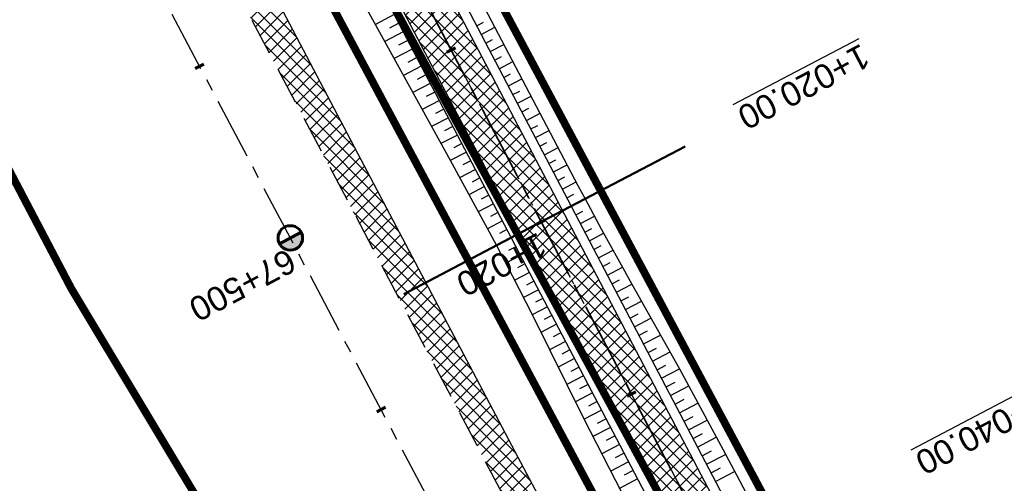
# Model space of a CAD drawing. Header units: metres. Extents: x 7529682 to 7533711, y 5721195 to 5727842.
# Tile 177 of 232: x 7530168 to 7530219, y 5726883 to 5726907. Entities that reach past the tile are written whole.
import ezdxf

# ---------------------------------------------------------------- set-up
doc = ezdxf.new("R2010")
doc.units = ezdxf.units.M
for name, pattern in [('817-dzialki-09-05-04$0$HIDDEN', [0.375, 0.25, -0.125]), ('ACAD_ISO05W100', [33, 24, -3, 0, -3, 0, -3]), ('CENTER', [50.8, 31.75, -6.35, 6.35, -6.35]), ('CENTER2', [28.575, 19.05, -3.175, 3.175, -3.175]), ('HIDDEN', [9.525, 6.35, -3.175])]:
    doc.linetypes.add(name, pattern=pattern)
for name, color, linetype in [('C-DROGI-SYTUACJA', 7, 'Continuous'), ('C-DROGI-SYTUACJA-ETYKIETY', 7, 'Continuous'), ('D-hatch-pobocza', 131, 'Continuous'), ('D-pobocza', 60, 'Continuous'), ('D-rowy', 160, 'Continuous'), ('D-skarpa', 2, 'Continuous'), ('D-skarpa-kreskowanie', 2, 'Continuous')]:
    doc.layers.add(name, color=color, linetype=linetype)
for name, color, linetype, lineweight, true_color in [('D-hatch-ciag-pieszo-rowerowy', 7, 'Continuous', 13, 0xff9f80), ('D-LR-etap-III', 7, '817-dzialki-09-05-04$0$HIDDEN', 50, 0x00008f), ('D-przekroje-pop', 7, 'Continuous', 50, 0x000099)]:
    doc.layers.add(name, color=color, linetype=linetype, lineweight=lineweight, true_color=true_color)
for name, color, linetype, lineweight in [('D-krawędzie', 3, 'Continuous', 30), ('D-obrzeża', 2, 'Continuous', 30), ('D-oś', 10, 'CENTER', 30), ('D-pas-drogowy', 7, 'ACAD_ISO05W100', 50)]:
    doc.layers.add(name, color=color, linetype=linetype, lineweight=lineweight)
doc.layers.add('poprzeczki', color=7, linetype='Continuous', true_color=0x0000c7)
doc.styles.get("Standard").update_dxf_attribs({"font": 'arial.ttf'})

# ---------------------------------------------------------------- blocks, each defined once
blk = doc.blocks.new('kilometraz')
at = {"linetype": 'ByBlock', "lineweight": -2}
blk.add_hatch(color=0, dxfattribs=at).paths.add_polyline_path([(0, -0.28125, 0.41421356), (0.28125, 0, 0.41421356), (0, 0.28125)])
at = {"color": 0, "linetype": 'ByBlock', "lineweight": -2}
blk.add_line((0, 0.28125), (0, -0.28125), dxfattribs=at)
blk.add_circle((0, 0), 0.28125, dxfattribs=at)
blk = doc.blocks.new('AeccTickLine')
at = {"color": 0, "linetype": 'ByBlock', "lineweight": -2}
blk.add_line((0, 1), (0, -1), dxfattribs=at)

msp = doc.modelspace()

# ---------------------------------------------------------------- hatches: boundary and pattern name
at = {"layer": 'D-hatch-ciag-pieszo-rowerowy'}
h = msp.add_hatch(dxfattribs=at)
h.set_pattern_fill('ANSI37', color=256, scale=0.15, style=0)
h.set_pattern_definition([(45, (0.87658, 0.48407), (-0.33675960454, 0.33675960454), []), (135, (0.87658, 0.48407), (-0.33675960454, -0.33675960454), [])])
h.paths.add_polyline_path([(7530123.559, 5727032.047), (7530121.363, 5727030.852), (7530132.878, 5727009.502), (7530158.916, 5726960.858), (7530182.683, 5726916.746), (7530203.558, 5726876.949), (7530215.075, 5726854.837), (7530217.477, 5726855.639), (7530205.774, 5726878.107), (7530184.89, 5726917.92), (7530161.118, 5726962.041), (7530135.081, 5727010.685)])
at = {"layer": 'D-hatch-pobocza'}
h = msp.add_hatch(dxfattribs=at)
h.set_pattern_fill('ANSI37', color=256, scale=0.15, style=0)
h.set_pattern_definition([(45, (0, 0), (-0.33675960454, 0.33675960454), []), (135, (0, 0), (-0.33675960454, -0.33675960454), [])])
h.paths.add_polyline_path([(7530159.28, 5726948.82), (7530146.43, 5726973.35), (7530133.18, 5726997.96), (7530120.77, 5727021.75), (7530102.37, 5727056.4), (7530093.405, 5727074.093), (7530092.054, 5727072.892), (7530098.687, 5727060.362), (7530131.998, 5726997.21), (7530163.822, 5726937.097), (7530204.081, 5726861.013), (7530207.771, 5726854.047), (7530209.4, 5726853.58), (7530209.844, 5726853.622), (7530193.42, 5726884.56), (7530185.31, 5726899.91), (7530173.06, 5726923.22)])

# ---------------------------------------------------------------- linework, layer by layer
at = {"layer": 'C-DROGI-SYTUACJA', "color": 10, "linetype": 'CENTER2', "lineweight": 35, "ltscale": 0.2}
msp.add_lwpolyline([(7529994.785, 5727271.452), (7530014.919, 5727233.118), (7530030.611, 5727203.571), (7530048.952, 5727168.884), (7530066.584, 5727135.609), (7530088.792, 5727092.929), (7530119.442, 5727037.047), (7530133.98, 5727010.094), (7530160.017, 5726961.45), (7530183.787, 5726917.333), (7530204.666, 5726877.528), (7530227.909, 5726832.904), (7530259.102, 5726774.826, 0.063585), (7530264.989, 5726766.578), (7530268.47, 5726762.818, -0.065084), (7530272.969, 5726756.475), (7530281.424, 5726740.504, -0.065084), (7530284.142, 5726733.217), (7530284.891, 5726729.972, 0.064463), (7530289.362, 5726717.937), (7530322.484, 5726654.998), (7530339.922, 5726621.886)], format="xyb", dxfattribs=at)
at = {"layer": 'D-krawędzie', "linetype": 'HIDDEN', "ltscale": 0.3}
msp.add_lwpolyline([(7529971.476, 5727300.786), (7530006.702, 5727234.141), (7530044.198, 5727163.133), (7530082.89, 5727090.2), (7530098.687, 5727060.362), (7530131.998, 5726997.21), (7530163.822, 5726937.097), (7530204.081, 5726861.013), (7530247.82, 5726778.438), (7530252.22, 5726770.26), (7530259.735, 5726756.9), (7530263.782, 5726749.287), (7530270.196, 5726737.096), (7530272.433, 5726732.819), (7530276.009, 5726725.598), (7530279.7, 5726718.02), (7530284.501, 5726708.94), (7530291.376, 5726695.94), (7530296.046, 5726687.107), (7530304.464, 5726671.187), (7530316.604, 5726648.181)], dxfattribs=at)
at = {"layer": 'D-LR-etap-III', "ltscale": 10, "flags": 128}
msp.add_lwpolyline([(7531750.474, 5723895.103, 0.4, 0.4, 0), (7531750.505, 5723895.13, 0.4, 0.4, 0), (7531682.71, 5724022.92, 0.4, 0.4, 0), (7531619.177, 5724147.204, 0.4, 0.4, 0), (7531592.309, 5724198.489, 0.4, 0.4, 0), (7531553.264, 5724272.919, 0.4, 0.4, 0), (7531504.02, 5724366.79, 0.4, 0.4, 0), (7531482.09, 5724407.62, 0.4, 0.4, 0), (7531412.35, 5724541.183, 0.4, 0.4, 0), (7531388.464, 5724586.93, 0.4, 0.4, 0), (7531345.12, 5724669.94, 0.4, 0.4, 0), (7531127.66, 5725081.67, 0.4, 0.4, 0), (7531059.253, 5725211.041, 0.4, 0.4, 0), (7531008.007, 5725307.954, 0.4, 0.4, 0), (7530964.182, 5725390.836, 0.4, 0.4, 0), (7530914.557, 5725484.684, 0.4, 0.4, 0), (7530865.243, 5725577.494, 0.4, 0.4, 0), (7530840.085, 5725624.059, 0.4, 0.4, 0), (7530802.56, 5725694.925, 0.4, 0.4, 0), (7530755.54, 5725787.51, 0.4, 0.4, 0), (7530708.718, 5725876.303, 0.4, 0.4, 0), (7530695.12, 5725902.09, 0.4, 0.4, 0), (7530642.914, 5726001.078, 0.4, 0.4, 0), (7530634.935, 5726016.147, 0.4, 0.4, 0), (7530610.82, 5726061.93, 0.4, 0.4, 0), (7530610.82, 5726061.93, 0.4, 0.4, 0), (7530607.21, 5726063.51, 0.4, 0.4, 0), (7530597.42, 5726080.68, 0.4, 0.4, 0), (7530591.16, 5726088.44, 0.4, 0.4, 0), (7530581.28, 5726107.21, 0.4, 0.4, 0), (7530571.29, 5726130.56, 0.4, 0.4, 0), (7530549.555, 5726171.527, 0.4, 0.4, 0), (7530531.014, 5726206.474, 0.4, 0.4, 0), (7530516.461, 5726236.017, 0.4, 0.4, 0), (7530500.799, 5726266.141, 0.4, 0.4, 0), (7530491.35, 5726283.94, 0.4, 0.4, 0), (7530482.4, 5726303.41, 0.4, 0.4, 0), (7530482.4, 5726303.41, 0.4, 0.4, 0), (7530450.41, 5726357.28, 0.4, 0.4, 0), (7530397.759, 5726458.5, 0.4, 0.4, 0), (7530334.708, 5726583.665, 0.4, 0.4, 0), (7530303.939, 5726645.168, 0.4, 0.4, 0), (7530300.51, 5726651.778, 0.4, 0.4, 0), (7530289.214, 5726671.967, 0.4, 0.4, 0), (7530281.54, 5726685.57, 0.4, 0.4, 0), (7530261.371, 5726724.163, 0.4, 0.4, 0), (7530254.03, 5726738.21, 0.4, 0.4, 0), (7530197.22, 5726845.06, 0.4, 0.4, 0), (7530194.71, 5726849.15, 0.4, 0.4, 0), (7530195.92, 5726850.75, 0.4, 0.4, 0), (7530170.547, 5726892.961, 0.4, 0.4, 0), (7530143.175, 5726945.066, 0.4, 0.4, 0), (7530105.06, 5727018.32, 0.4, 0.4, 0), (7530100.06, 5727027.16, 0.4, 0.4, 0), (7530062.319, 5727099.625, 0.4, 0.4, 0), (7530015.379, 5727189.42, 0.4, 0.4, 0), (7529983.208, 5727250.207, 0.4, 0.4, 0), (7529953.284, 5727306.747, 0.4, 0.4, 0), (7529900.671, 5727406.159, 0.4, 0.4, 0), (7529890.63, 5727425.131, 0.4, 0.4, 0), (7529875.155, 5727454.426, 0.4, 0.4, 0), (7529857.56, 5727487.787, 0.4, 0.4, 0), (7529835.194, 5727530.193, 0.4, 0.4, 0), (7529811.741, 5727574.662, 0.4, 0.4, 0), (7529792.102, 5727611.923, 0.4, 0.4, 0), (7529768.066, 5727657.47, 0.4, 0.4, 0), (7529755.211, 5727682.131, 0.4, 0.4, 0), (7529753.31, 5727681.13, 0.4, 0.4, 0), (7529739.21, 5727707.77, 0.4, 0.4, 0), (7529735.395, 5727711.252, 0.4, 0.4, 0), (7529725.42, 5727730.2, 0.4, 0.4, 0), (7529723.55, 5727729.88, 0.4, 0.4, 0), (7529695.567, 5727782.932, 0.4, 0.4, 0), (7529717.68, 5727794.024, 0.4, 0.4, 0), (7529736.275, 5727758.647, 0.4, 0.4, 0), (7529736.275, 5727758.647, 0.4, 0.4, 0), (7529744.511, 5727750.406, 0.4, 0.4, 0), (7529744.511, 5727750.406, 0.4, 0.4, 0), (7529750.283, 5727738.55, 0.4, 0.4, 0), (7529777.109, 5727687.569, 0.4, 0.4, 0), (7529796.515, 5727651.33, 0.4, 0.4, 0), (7529814.938, 5727616.793, 0.4, 0.4, 0), (7529839.007, 5727572.304, 0.4, 0.4, 0), (7529860.618, 5727532.509, 0.4, 0.4, 0), (7529882.349, 5727491.504, 0.4, 0.4, 0), (7529904.865, 5727449.096, 0.4, 0.4, 0), (7529920.747, 5727418.885, 0.4, 0.4, 0), (7529946.677, 5727368.547, 0.4, 0.4, 0), (7529972.025, 5727320.573, 0.4, 0.4, 0), (7529987.74, 5727290.153, 0.4, 0.4, 0), (7529996.497, 5727273.662, 0.4, 0.4, 0), (7530017.541, 5727234.203, 0.4, 0.4, 0), (7530033.054, 5727204.864, 0.4, 0.4, 0), (7530051.623, 5727170.223, 0.4, 0.4, 0), (7530069.277, 5727137.016, 0.4, 0.4, 0), (7530089.385, 5727097.534, 0.4, 0.4, 0), (7530109.713, 5727060.747, 0.4, 0.4, 0), (7530136.77, 5727011.64, 0.4, 0.4, 0), (7530162.447, 5726962.744, 0.4, 0.4, 0), (7530187.674, 5726916.992, 0.4, 0.4, 0), (7530207.821, 5726879.335, 0.4, 0.4, 0), (7530230.626, 5726834.519, 0.4, 0.4, 0), (7530262.288, 5726776.618, 0.4, 0.4, 0), (7530277.51, 5726760.213, 0.4, 0.4, 0), (7530286.037, 5726744.107, 0.4, 0.4, 0), (7530288.097, 5726735.884, 0.4, 0.4, 0), (7530290.394, 5726725.047, 0.4, 0.4, 0), (7530296.177, 5726713.583, 0.4, 0.4, 0), (7530302.726, 5726701.182, 0.4, 0.4, 0), (7530325.685, 5726657.466, 0.4, 0.4, 0), (7530343.244, 5726623.649, 0.4, 0.4, 0), (7530360.23, 5726591.747, 0.4, 0.4, 0), (7530383.209, 5726548.059, 0.4, 0.4, 0), (7530406.018, 5726503.606, 0.4, 0.4, 0), (7530427.465, 5726462.62, 0.4, 0.4, 0), (7530447.928, 5726424.388, 0.4, 0.4, 0), (7530471.127, 5726379.921, 0.4, 0.4, 0), (7530490.501, 5726343.033, 0.4, 0.4, 0), (7530509.499, 5726306.733, 0.4, 0.4, 0), (7530529.89, 5726267.244, 0.4, 0.4, 0), (7530543.852, 5726238.99, 0.4, 0.4, 0), (7530554.809, 5726218.944, 0.4, 0.4, 0), (7530559.027, 5726212.223, 0.4, 0.4, 0), (7530563.061, 5726206.41, 0.4, 0.4, 0), (7530566.934, 5726200.464, 0.4, 0.4, 0), (7530569.771, 5726194.902, 0.4, 0.4, 0), (7530571.473, 5726191.282, 0.4, 0.4, 0), (7530572.839, 5726188.025, 0.4, 0.4, 0), (7530575.295, 5726182.035, 0.4, 0.4, 0), (7530579.737, 5726173.306, 0.4, 0.4, 0), (7530583.3, 5726167.41, 0.4, 0.4, 0), (7530593.4, 5726163.33, 0.4, 0.4, 0), (7530598.618, 5726155.264, 0.4, 0.4, 0), (7530608.258, 5726140.497, 0.4, 0.4, 0), (7530603.27, 5726136.83, 0.4, 0.4, 0), (7530606.53, 5726131.84, 0.4, 0.4, 0), (7530604.239, 5726124.217, 0.4, 0.4, 0), (7530605.847, 5726121.63, 0.4, 0.4, 0), (7530608.972, 5726116.164, 0.4, 0.4, 0), (7530618.114, 5726097.791, 0.4, 0.4, 0), (7530651.213, 5726034.96, 0.4, 0.4, 0), (7530670.244, 5725998.611, 0.4, 0.4, 0), (7530698.075, 5725945.953, 0.4, 0.4, 0), (7530716.506, 5725911.305, 0.4, 0.4, 0), (7530735.223, 5725875.667, 0.4, 0.4, 0), (7530752.504, 5725842.155, 0.4, 0.4, 0), (7530778.311, 5725793.501, 0.4, 0.4, 0), (7530797.5, 5725756.382, 0.4, 0.4, 0), (7530812.519, 5725728.289, 0.4, 0.4, 0), (7530820.039, 5725713.16, 0.4, 0.4, 0), (7530822.422, 5725710.194, 0.4, 0.4, 0), (7530833.155, 5725688.801, 0.4, 0.4, 0), (7530849.629, 5725656.159, 0.4, 0.4, 0), (7530867.983, 5725621.964, 0.4, 0.4, 0), (7530872.63, 5725612.888, 0.4, 0.4, 0), (7530880.354, 5725597.595, 0.4, 0.4, 0), (7530883.839, 5725593.389, 0.4, 0.4, 0), (7530891.782, 5725587.763, 0.4, 0.4, 0), (7530895.039, 5725584.281, 0.4, 0.4, 0), (7530897.034, 5725580.941, 0.4, 0.4, 0), (7530900.952, 5725579.946, 0.4, 0.4, 0), (7530904.81, 5725571.977, 0.4, 0.4, 0), (7530903.682, 5725568.566, 0.4, 0.4, 0), (7530908.901, 5725558.845, 0.4, 0.4, 0), (7530910.252, 5725545.672, 0.4, 0.4, 0), (7530912.873, 5725538.646, 0.4, 0.4, 0), (7530945.278, 5725478.464, 0.4, 0.4, 0), (7530959.692, 5725450.246, 0.4, 0.4, 0), (7531002.827, 5725368.192, 0.4, 0.4, 0), (7531044.704, 5725290.314, 0.4, 0.4, 0), (7531064.099, 5725253.213, 0.4, 0.4, 0), (7531083.01, 5725216.678, 0.4, 0.4, 0), (7531113.013, 5725158.466, 0.4, 0.4, 0), (7531137.364, 5725113.071, 0.4, 0.4, 0), (7531150.831, 5725086.712, 0.4, 0.4, 0), (7531159.746, 5725076.641, 0.4, 0.4, 0), (7531166.31, 5725074.58, 0.4, 0.4, 0), (7531172.29, 5725062.58, 0.4, 0.4, 0), (7531170.59, 5725055.606, 0.4, 0.4, 0), (7531173.733, 5725044.081, 0.4, 0.4, 0), (7531215.342, 5724964.86, 0.4, 0.4, 0), (7531238.054, 5724921.685, 0.4, 0.4, 0), (7531262.39, 5724875.283, 0.4, 0.4, 0), (7531295.587, 5724811.266, 0.4, 0.4, 0), (7531348.488, 5724712.363, 0.4, 0.4, 0), (7531363.741, 5724682.684, 0.4, 0.4, 0), (7531366.987, 5724675.865, 0.4, 0.4, 0), (7531382.541, 5724646.111, 0.4, 0.4, 0), (7531401.299, 5724610.875, 0.4, 0.4, 0), (7531428.965, 5724558.862, 0.4, 0.4, 0), (7531449.111, 5724520.398, 0.4, 0.4, 0), (7531477.293, 5724465.831, 0.4, 0.4, 0), (7531500.996, 5724421.113, 0.4, 0.4, 0), (7531512.122, 5724400.549, 0.4, 0.4, 0), (7531513.782, 5724396.757, 0.4, 0.4, 0), (7531526.32, 5724379.39, 0.4, 0.4, 0), (7531566.784, 5724302.736, 0.4, 0.4, 0), (7531578.579, 5724282.775, 0.4, 0.4, 0), (7531584.233, 5724273.111, 0.4, 0.4, 0), (7531590.109, 5724263.508, 0.4, 0.4, 0), (7531593.028, 5724258.771, 0.4, 0.4, 0), (7531595.712, 5724254.227, 0.4, 0.4, 0), (7531601.66, 5724243.898, 0.4, 0.4, 0), (7531606.098, 5724235.986, 0.4, 0.4, 0), (7531609.382, 5724230.799, 0.4, 0.4, 0), (7531611.58, 5724227.671, 0.4, 0.4, 0), (7531612.708, 5724225.864, 0.4, 0.4, 0), (7531618.665, 5724214.481, 0.4, 0.4, 0), (7531619.886, 5724212.334, 0.4, 0.4, 0), (7531620.932, 5724210.787, 0.4, 0.4, 0), (7531623.519, 5724207.112, 0.4, 0.4, 0), (7531626.144, 5724203.613, 0.4, 0.4, 0), (7531632.023, 5724196.486, 0.4, 0.4, 0), (7531653.949, 5724152.618, 0.4, 0.4, 0), (7531656.751, 5724143.104, 0.4, 0.4, 0), (7531659.614, 5724133.255, 0.4, 0.4, 0), (7531661.627, 5724128.646, 0.4, 0.4, 0.010938), (7531674.315, 5724101.435, 0.4, 0.4, 0), (7531685.138, 5724081.408, 0.4, 0.4, 0), (7531692.16, 5724066.277, 0.4, 0.4, 0), (7531699.662, 5724051.388, 0.4, 0.4, 0), (7531704.481, 5724040.809, 0.4, 0.4, 0), (7531704.481, 5724040.809, 0.4, 0.4, 0), (7531704.401, 5724037.369, 0.4, 0.4, 0), (7531720.384, 5724003.441, 0.4, 0.4, 0), (7531728.799, 5723986.206, 0.4, 0.4, 0), (7531733.238, 5723977.193, 0.4, 0.4, 0), (7531736.75, 5723969.505, 0.4, 0.4, 0), (7531737.336, 5723968.519, 0.4, 0.4, 0), (7531738.285, 5723967.699, 0.4, 0.4, 0), (7531742.181, 5723962.346, 0.4, 0.4, 0), (7531744.286, 5723958.616, 0.4, 0.4, 0), (7531755.393, 5723944.193, 0.4, 0.4, 0), (7531758.69, 5723936.76, 0.4, 0.4, 0), (7531780.08, 5723929.25, 0.4, 0.4, 0), (7531792.612, 5723906.338, 0.4, 0.4, 0), (7531792.612, 5723906.338, 0.4, 0.4, 0), (7531756.962, 5723883.055, 0.4, 0.4, 0), (7531750.46, 5723895.13, 0.4, 0.4, 0), (7531750.46, 5723895.13, 0, 0, 0)], format="xyseb", dxfattribs=at)
at = {"layer": 'D-obrzeża'}
for points in [[(7530255.071, 5726779.69), (7530226.804, 5726832.32), (7530203.558, 5726876.949), (7530182.683, 5726916.746), (7530158.916, 5726960.858), (7530132.878, 5727009.502), (7530118.344, 5727036.45), (7530087.65, 5727092.412), (7530086.699, 5727094.242), (7530065.478, 5727135.027), (7530047.847, 5727168.299), (7530029.507, 5727202.986), (7530013.813, 5727232.534), (7529993.681, 5727270.865)], [(7530217.689, 5726855.232), (7530205.774, 5726878.107), (7530184.89, 5726917.92), (7530161.118, 5726962.041), (7530135.081, 5727010.685), (7530120.54, 5727037.644), (7530099.718, 5727075.608)]]:
    msp.add_lwpolyline(points, dxfattribs=at)
at = {"layer": 'D-oś', "ltscale": 0.1}
msp.add_lwpolyline([(7530313.508, 5726646.548), (7530301.37, 5726669.551), (7530292.952, 5726685.471), (7530288.281, 5726694.304), (7530281.407, 5726707.304), (7530276.579, 5726716.435), (7530272.867, 5726724.055), (7530269.314, 5726731.231), (7530267.097, 5726735.47), (7530260.688, 5726747.65), (7530256.664, 5726755.22), (7530249.153, 5726768.573), (7530244.732, 5726776.79), (7530200.988, 5726859.376), (7530160.728, 5726935.459), (7530128.903, 5726995.575), (7530095.593, 5727058.727), (7530079.798, 5727088.56), (7530041.105, 5727161.496), (7530003.607, 5727232.506), (7529968.381, 5727299.153)], dxfattribs=at)
at = {"layer": 'D-oś', "ltscale": 0.03}
msp.add_lwpolyline([(7529994.785, 5727271.452), (7530014.919, 5727233.118), (7530030.611, 5727203.571), (7530048.952, 5727168.884), (7530066.584, 5727135.609), (7530088.792, 5727092.929), (7530119.442, 5727037.047), (7530133.98, 5727010.094), (7530160.017, 5726961.45), (7530183.787, 5726917.333), (7530204.666, 5726877.528), (7530227.909, 5726832.904), (7530259.102, 5726774.826, 0.063585), (7530264.989, 5726766.578), (7530268.47, 5726762.818, -0.065084), (7530272.969, 5726756.475), (7530281.424, 5726740.504, -0.065084), (7530284.142, 5726733.217), (7530284.891, 5726729.972, 0.064463), (7530289.362, 5726717.937), (7530322.484, 5726654.998)], format="xyb", dxfattribs=at)
at = {"layer": 'D-pas-drogowy', "ltscale": 0.2, "flags": 128}
msp.add_lwpolyline([(7531633.019, 5724182.834, 0.4, 0.4, 0), (7531617.559, 5724211.608, 0.4, 0.4, 0), (7531566.784, 5724302.736, 0.4, 0.4, 0), (7531538.419, 5724356.47, 0.4, 0.4, 0), (7531526.32, 5724379.39, 0.4, 0.4, 0), (7531516.102, 5724393.607, 0.4, 0.4, 0.001485), (7531513.78, 5724396.838, 0.4, 0.4, 0), (7531501.87, 5724413.41, 0.4, 0.4, 0), (7531474.926, 5724464.508, 0.4, 0.4, 0), (7531446.2, 5724518.992, 0.4, 0.4, 0), (7531424.962, 5724559.262, 0.4, 0.4, 0), (7531398.444, 5724609.566, 0.4, 0.4, 0), (7531379.647, 5724645.216, 0.4, 0.4, 0), (7531365.23, 5724672.56, 0.4, 0.4, 0), (7531341.306, 5724717.915, 0.4, 0.4, 0), (7531312.9, 5724771.789, 0.4, 0.4, 0), (7531292.591, 5724810.307, 0.4, 0.4, 0), (7531259.392, 5724873.271, 0.4, 0.4, 0), (7531233.74, 5724921.923, 0.4, 0.4, 0), (7531203.073, 5724980.092, 0.4, 0.4, 0), (7531173.471, 5725036.225, 0.4, 0.4, 0), (7531168.27, 5725046.09, 0.4, 0.4, 0), (7531172.29, 5725062.58, 0.4, 0.4, 0), (7531166.31, 5725074.58, 0.4, 0.4, 0), (7531150.32, 5725079.6, 0.4, 0.4, 0), (7531141.5, 5725096.43, 0.4, 0.4, 0), (7531109.312, 5725157.814, 0.4, 0.4, 0), (7531086.641, 5725201.048, 0.4, 0.4, 0), (7531059.198, 5725253.384, 0.4, 0.4, 0), (7531028.207, 5725312.489, 0.4, 0.4, 0), (7530999.105, 5725367.99, 0.4, 0.4, 0), (7530956.248, 5725449.725, 0.4, 0.4, 0), (7530924.398, 5725510.464, 0.4, 0.4, 0), (7530897.51, 5725561.74, 0.4, 0.4, 0), (7530894.46, 5725566.14, 0.4, 0.4, 0), (7530892.16, 5725570.49, 0.4, 0.4, 0), (7530869.363, 5725613.307, 0.4, 0.4, 0), (7530861.694, 5725627.705, 0.4, 0.4, 0), (7530852.74, 5725644.52, 0.4, 0.4, 0), (7530831.51, 5725684.2, 0.4, 0.4, 0), (7530811.13, 5725722.52, 0.4, 0.4, 0), (7530792.348, 5725757.941, 0.4, 0.4, 0), (7530768.03, 5725803.8, 0.4, 0.4, 0), (7530748.769, 5725840.179, 0.4, 0.4, 0), (7530727.7, 5725879.97, 0.4, 0.4, 0), (7530712.098, 5725909.545, 0.4, 0.4, 0), (7530693.644, 5725944.645, 0.4, 0.4, 0), (7530665.702, 5725997.539, 0.4, 0.4, 0), (7530641.76, 5726042.88, 0.4, 0.4, 0), (7530616.5, 5726091.48, 0.4, 0.4, 0), (7530604.628, 5726114.32, 0.4, 0.4, -0.007763), (7530602.5, 5726118.43, 0.4, 0.4, 0), (7530603.992, 5726123.395, 0.4, 0.4, 0), (7530606.53, 5726131.84, 0.4, 0.4, 0), (7530603.27, 5726136.83, 0.4, 0.4, 0), (7530593.776, 5726151.369, 0.4, 0.4, 0), (7530590.203, 5726156.84, 0.4, 0.4, 0), (7530583.3, 5726167.41, 0.4, 0.4, 0), (7530580.578, 5726170.428, 0.4, 0.4, 0), (7530575.85, 5726175.67, 0.4, 0.4, 0), (7530569.01, 5726186.66, 0.4, 0.4, 0), (7530562.555, 5726199.189, 0.4, 0.4, 0), (7530555.67, 5726211.39, 0.4, 0.4, 0), (7530548.29, 5726224.23, 0.4, 0.4, 0), (7530540.58, 5726237.71, 0.4, 0.4, 0), (7530532.68, 5726252.65, 0.4, 0.4, 0), (7530524.06, 5726269.35, 0.4, 0.4, 0), (7530502.82, 5726309.91, 0.4, 0.4, 0), (7530488.83, 5726336.63, 0.4, 0.4, 0), (7530466.03, 5726380.16, 0.4, 0.4, 0), (7530438.47, 5726432.77, 0.4, 0.4, 0), (7530424.53, 5726459.09, 0.4, 0.4, 0), (7530401.63, 5726502.97, 0.4, 0.4, 0), (7530383.38, 5726538.06, 0.4, 0.4, 0), (7530353.97, 5726593.52, 0.4, 0.4, 0), (7530338.47, 5726622.74, 0.4, 0.4, 0), (7530322.01, 5726653.88, 0.4, 0.4, 0), (7530297.54, 5726700.33, 0.4, 0.4, 0), (7530287.38, 5726719.6, 0.4, 0.4, 0), (7530285.95, 5726722.316, 0.4, 0.4, 0), (7530280.26, 5726733.12, 0.4, 0.4, 0), (7530266.73, 5726758.74, 0.4, 0.4, 0), (7530260.42, 5726770.47, 0.4, 0.4, 0), (7530253.25, 5726783.82, 0.4, 0.4, 0), (7530244.95, 5726799.33, 0.4, 0.4, 0), (7530239.39, 5726808.49, 0.4, 0.4, 0), (7530238.29, 5726807.9, 0.4, 0.4, 0), (7530218.11, 5726850.67, 0.4, 0.4, 0), (7530175.907, 5726928.168, 0.4, 0.4, 0), (7530096.68, 5727076.15, 0.4, 0.4, 0), (7530094.68, 5727079.89, 0.4, 0.4, 0), (7530064.597, 5727135.523, 0.4, 0.4, 0), (7530046.731, 5727168.892, 0.4, 0.4, 0), (7530025.803, 5727208.461, 0.4, 0.4, 0), (7530012.847, 5727232.979, 0.4, 0.4, 0), (7529994.15, 5727268.45, 0.4, 0.4, 0), (7529981.671, 5727291.93, 0.4, 0.4, 0), (7529949.89, 5727351.73, 0.4, 0.4, 0), (7529924.75, 5727399.03, 0.4, 0.4, 0), (7529915.516, 5727417.1, 0.4, 0.4, 0), (7529885.83, 5727475.19, 0.4, 0.4, 0), (7529862.56, 5727519.97, 0.4, 0.4, 0), (7529852.985, 5727538.191, 0.4, 0.4, 0), (7529836.513, 5727569.511, 0.4, 0.4, 0), (7529815.369, 5727609.141, 0.4, 0.4, 0), (7529792.795, 5727651.247, 0.4, 0.4, 0), (7529774.199, 5727685.858, 0.4, 0.4, 0), (7529746.966, 5727736.059, 0.4, 0.4, 0), (7529733.92, 5727757.62, 0.4, 0.4, 0), (7529708.607, 5727806.389, 0.4, 0.4, 0), (7529688.492, 5727796.345, 0.4, 0.4, 0), (7529723.55, 5727729.88, 0.4, 0.4, 0), (7529725.42, 5727730.2, 0.4, 0.4, 0), (7529735.38, 5727711.28, 0.4, 0.4, 0), (7529739.21, 5727707.77, 0.4, 0.4, 0), (7529753.31, 5727681.13, 0.4, 0.4, 0), (7529755.178, 5727682.114, 0.4, 0.4, 0), (7529792.102, 5727611.923, 0.4, 0.4, 0), (7529811.741, 5727574.662, 0.4, 0.4, 0), (7529835.194, 5727530.193, 0.4, 0.4, 0), (7529857.56, 5727487.787, 0.4, 0.4, 0), (7529875.155, 5727454.426, 0.4, 0.4, 0), (7529890.63, 5727425.131, 0.4, 0.4, 0), (7529900.671, 5727406.159, 0.4, 0.4, 0), (7529953.284, 5727306.747, 0.4, 0.4, 0), (7529983.208, 5727250.207, 0.4, 0.4, 0), (7530015.379, 5727189.42, 0.4, 0.4, 0), (7530062.319, 5727099.625, 0.4, 0.4, 0), (7530100.06, 5727027.16, 0.4, 0.4, 0), (7530105.06, 5727018.32, 0.4, 0.4, 0), (7530143.175, 5726945.066, 0.4, 0.4, 0), (7530170.547, 5726892.961, 0.4, 0.4, 0), (7530195.92, 5726850.75, 0.4, 0.4, 0), (7530194.71, 5726849.15, 0.4, 0.4, 0), (7530197.22, 5726845.06, 0.4, 0.4, 0), (7530254.03, 5726738.21, 0.4, 0.4, 0), (7530261.371, 5726724.163, 0.4, 0.4, 0), (7530281.54, 5726685.57, 0.4, 0.4, 0), (7530289.214, 5726671.967, 0.4, 0.4, 0), (7530300.51, 5726651.778, 0.4, 0.4, 0), (7530303.939, 5726645.168, 0.4, 0.4, 0), (7530334.708, 5726583.665, 0.4, 0.4, 0), (7530397.759, 5726458.5, 0.4, 0.4, 0), (7530450.41, 5726357.28, 0.4, 0.4, 0), (7530482.4, 5726303.41, 0.4, 0.4, 0), (7530483.688, 5726301.003, 0.4, 0.4, 0), (7530491.35, 5726283.94, 0.4, 0.4, 0), (7530512.67, 5726243.78, 0.4, 0.4, 0), (7530529.43, 5726209.46, 0.4, 0.4, 0), (7530571.29, 5726130.56, 0.4, 0.4, 0), (7530581.28, 5726107.21, 0.4, 0.4, 0), (7530591.16, 5726088.44, 0.4, 0.4, 0), (7530597.42, 5726080.68, 0.4, 0.4, 0), (7530607.21, 5726063.51, 0.4, 0.4, 0), (7530610.82, 5726061.93, 0.4, 0.4, 0), (7530634.935, 5726016.147, 0.4, 0.4, 0), (7530642.914, 5726001.078, 0.4, 0.4, 0), (7530695.12, 5725902.09, 0.4, 0.4, 0), (7530708.718, 5725876.303, 0.4, 0.4, 0), (7530755.54, 5725787.51, 0.4, 0.4, 0), (7530802.56, 5725694.925, 0.4, 0.4, 0), (7530840.085, 5725624.059, 0.4, 0.4, 0), (7530865.243, 5725577.494, 0.4, 0.4, 0), (7530914.557, 5725484.684, 0.4, 0.4, 0), (7530964.182, 5725390.836, 0.4, 0.4, 0), (7531008.007, 5725307.954, 0.4, 0.4, 0), (7531059.253, 5725211.041, 0.4, 0.4, 0), (7531127.66, 5725081.67, 0.4, 0.4, 0), (7531345.12, 5724669.94, 0.4, 0.4, 0), (7531388.464, 5724586.93, 0.4, 0.4, 0), (7531412.35, 5724541.183, 0.4, 0.4, 0), (7531482.09, 5724407.62, 0.4, 0.4, 0), (7531504.02, 5724366.79, 0.4, 0.4, 0), (7531519.374, 5724337.52, 0.4, 0.4, 0), (7531563.749, 5724252.932, 0.4, 0.4, 0), (7531602.175, 5724179.681, 0.4, 0.4, 0), (7531619.177, 5724147.204, 0.4, 0.4, 0), (7531625.038, 5724135.635, 0.4, 0.4, 0), (7531656.796, 5724073.316, 0.4, 0.4, 0), (7531675.12, 5724037.36, 0.4, 0.4, 0), (7531682.71, 5724022.92, 0.4, 0.4, 0), (7531705.565, 5723979.811, 0.4, 0.4, 0), (7531736.606, 5723921.262, 0.4, 0.4, 0), (7531750.46, 5723895.13, 0.4, 0.4, 0), (7531740.77, 5723886.56, 0.4, 0.4, 0), (7531732.86, 5723885, 0.4, 0.4, 0), (7531722.18, 5723887.77, 0.4, 0.4, 0), (7531729.87, 5723862.17, 0.4, 0.4, 0), (7531742.92, 5723861.93, 0.4, 0.4, 0), (7531763.71, 5723859.52, 0.4, 0.4, 0), (7531768.42, 5723854.12, 0.4, 0.4, 0), (7531787.42, 5723817.97, 0.4, 0.4, 0), (7531795.57, 5723809.82, 0.4, 0.4, 0), (7531816.347, 5723819.85, 0.4, 0.4, 0), (7531816.347, 5723819.85, 0.4, 0.4, 0), (7531805.06, 5723843.23, 0.4, 0.4, 0), (7531803.61, 5723886.23, 0.4, 0.4, 0), (7531803.61, 5723886.23, 0.4, 0.4, 0), (7531780.08, 5723929.25, 0.4, 0.4, 0), (7531758.69, 5723936.76, 0.4, 0.4, 0), (7531749.359, 5723946.412, 0.4, 0.4, 0), (7531742.71, 5723953.29, 0.4, 0.4, 0), (7531735.177, 5723967.878, 0.4, 0.4, 0), (7531722.37, 5723992.68, 0.4, 0.4, 0), (7531705.042, 5724030.886, 0.4, 0.4, 0), (7531699.47, 5724043.17, 0.4, 0.4, 0), (7531692.69, 5724058.11, 0.4, 0.4, 0), (7531679.672, 5724084.017, 0.4, 0.4, 0), (7531674.55, 5724094.21, 0.4, 0.4, 0), (7531666.633, 5724114.003, 0.4, 0.4, 0), (7531649, 5724153.82, 0.4, 0.4, 0), (7531641.49, 5724149.34, 0.4, 0.4, 0), (7531626.04, 5724179.34, 0.4, 0.4, 0), (7531633.03, 5724182.84, 0, 0, 0)], format="xyseb", dxfattribs=at)
at = {"layer": 'D-pobocza'}
for points in [[(7529998.605, 5727267.942), (7530016.466, 5727233.935), (7530032.157, 5727204.391), (7530050.498, 5727169.703), (7530068.134, 5727136.422), (7530090.335, 5727093.754), (7530120.98, 5727037.883), (7530135.521, 5727010.922), (7530161.559, 5726962.278), (7530185.332, 5726918.154), (7530206.217, 5726878.339), (7530218.182, 5726855.367)], [(7529995.8, 5727265.757), (7530013.371, 5727232.301), (7530029.065, 5727202.752), (7530047.405, 5727168.065), (7530065.035, 5727134.795), (7530087.248, 5727092.104), (7530117.905, 5727036.211), (7530132.438, 5727009.265), (7530158.475, 5726960.622), (7530182.241, 5726916.511), (7530203.115, 5726876.718), (7530214.73, 5726854.418)], [(7530209.844, 5726853.622), (7530193.42, 5726884.56), (7530185.31, 5726899.91), (7530173.06, 5726923.22), (7530159.28, 5726948.82), (7530146.43, 5726973.35), (7530133.18, 5726997.96), (7530120.77, 5727021.75), (7530102.37, 5727056.4), (7530093.405, 5727074.093)]]:
    msp.add_lwpolyline(points, dxfattribs=at)
at = {"layer": 'D-przekroje-pop'}
msp.add_lwpolyline([(7530202.194, 5726900.285), (7530194.771, 5726896.391), (7530187.687, 5726892.675)], dxfattribs=at)
at = {"layer": 'D-rowy', "linetype": 'HIDDEN', "ltscale": 0.1, "const_width": 0.4, "flags": 128}
msp.add_lwpolyline([(7530210.965, 5726857.162), (7530158.809, 5726954.52), (7530122.465, 5727022.753), (7530095.922, 5727072.859), (7530086.314, 5727091.113), (7530063.16, 5727134.709), (7530033.596, 5727190.759), (7530021.34, 5727213.676), (7530002.619, 5727249.036), (7529995.396, 5727262.503), (7529988.789, 5727275.206), (7529976.334, 5727299.006), (7529958.125, 5727333.488), (7529939.362, 5727369.129), (7529923.146, 5727399.734), (7529918.219, 5727408.985), (7529909.126, 5727427.527), (7529905.376, 5727434.673), (7529896.192, 5727451.152), (7529887.557, 5727467.231), (7529877.124, 5727486.657), (7529866.166, 5727506.778), (7529855.76, 5727526.176), (7529840.707, 5727554.898), (7529824.518, 5727585.588), (7529810.515, 5727612.292), (7529795.682, 5727640.077), (7529780.379, 5727668.69), (7529772.315, 5727684.078), (7529762.635, 5727702.447), (7529747.007, 5727732.117), (7529740.676, 5727744.954)], dxfattribs=at)
at = {"layer": 'D-skarpa', "linetype": 'Continuous'}
for points in [[(7530187.726, 5726915.281), (7530196.661, 5726898.274), (7530197.03, 5726897.576), (7530197.874, 5726896.008), (7530198.969, 5726894.032), (7530199.44, 5726893.194), (7530201.894, 5726888.835), (7530204.266, 5726884.433), (7530207.22, 5726878.868), (7530208.95, 5726875.588), (7530211.166, 5726871.106), (7530213.349, 5726866.605), (7530215.465, 5726862.07), (7530215.875, 5726861.169), (7530217.183, 5726858.032), (7530217.286, 5726857.774), (7530217.415, 5726857.448), (7530217.896, 5726856.489), (7530218.182, 5726855.367)], [(7530185.249, 5726908.335), (7530190.07, 5726899.571), (7530192.089, 5726895.876), (7530192.464, 5726895.181), (7530193.294, 5726893.605), (7530194.315, 5726891.591), (7530196.967, 5726886.251), (7530199.259, 5726881.807), (7530202.092, 5726876.178), (7530203.741, 5726872.876), (7530210.446, 5726859.455), (7530210.89, 5726858.573), (7530213.531, 5726856.129), (7530213.531, 5726856.129), (7530213.531, 5726856.129), (7530214.73, 5726854.418)]]:
    msp.add_lwpolyline(points, dxfattribs=at)
at = {"layer": 'D-skarpa-kreskowanie', "linetype": 'Continuous'}
for p, q in [((7530187.194, 5726907.07, 107.361), (7530186.225, 5726906.561, 106.631)), ((7530187.426, 5726906.627, 107.355), (7530186.946, 5726906.375, 106.993)), ((7530191.448, 5726906.495, 107.459), (7530191.798, 5726906.679, 107.195)), ((7530187.659, 5726906.184, 107.348), (7530186.707, 5726905.685, 106.631)), ((7530191.68, 5726906.052, 107.453), (7530192.381, 5726906.42, 106.925)), ((7530187.891, 5726905.741, 107.342), (7530187.419, 5726905.494, 106.987)), ((7530191.912, 5726905.609, 107.446), (7530192.263, 5726905.794, 107.182)), ((7530192.145, 5726905.167, 107.44), (7530192.847, 5726905.535, 106.911)), ((7530188.123, 5726905.298, 107.335), (7530187.189, 5726904.808, 106.632)), ((7530188.355, 5726904.856, 107.329), (7530187.893, 5726904.613, 106.98)), ((7530192.377, 5726904.724, 107.433), (7530192.728, 5726904.908, 107.169)), ((7530192.609, 5726904.281, 107.427), (7530193.312, 5726904.65, 106.898)), ((7530188.588, 5726904.413, 107.322), (7530187.671, 5726903.932, 106.632)), ((7530188.82, 5726903.97, 107.316), (7530188.366, 5726903.732, 106.974)), ((7530192.841, 5726903.838, 107.42), (7530193.193, 5726904.023, 107.156)), ((7530189.052, 5726903.527, 107.31), (7530188.153, 5726903.056, 106.633)), ((7530193.074, 5726903.396, 107.414), (7530193.777, 5726903.764, 106.885)), ((7530189.284, 5726903.085, 107.303), (7530188.839, 5726902.851, 106.968)), ((7530193.306, 5726902.953, 107.408), (7530193.658, 5726903.137, 107.143)), ((7530189.517, 5726902.642, 107.297), (7530188.635, 5726902.179, 106.633)), ((7530193.538, 5726902.51, 107.401), (7530194.242, 5726902.879, 106.871)), ((7530189.749, 5726902.199, 107.29), (7530189.313, 5726901.97, 106.962)), ((7530193.77, 5726902.067, 107.395), (7530194.122, 5726902.252, 107.13)), ((7530194.003, 5726901.624, 107.388), (7530194.707, 5726901.994, 106.858)), ((7530189.981, 5726901.756, 107.284), (7530189.117, 5726901.303, 106.633)), ((7530190.213, 5726901.313, 107.277), (7530189.786, 5726901.089, 106.956)), ((7530194.235, 5726901.182, 107.382), (7530194.587, 5726901.366, 107.117)), ((7530194.467, 5726900.739, 107.375), (7530195.172, 5726901.109, 106.845)), ((7530190.446, 5726900.871, 107.271), (7530189.599, 5726900.427, 106.634)), ((7530190.678, 5726900.428, 107.265), (7530190.259, 5726900.208, 106.949)), ((7530194.699, 5726900.296, 107.369), (7530195.052, 5726900.481, 107.104)), ((7530190.91, 5726899.985, 107.258), (7530190.081, 5726899.55, 106.634)), ((7530194.932, 5726899.853, 107.363), (7530195.637, 5726900.223, 106.832)), ((7530191.143, 5726899.542, 107.252), (7530190.732, 5726899.327, 106.943)), ((7530195.164, 5726899.411, 107.356), (7530195.517, 5726899.596, 107.091)), ((7530191.375, 5726899.1, 107.245), (7530190.561, 5726898.673, 106.633)), ((7530195.396, 5726898.968, 107.35), (7530196.102, 5726899.338, 106.818)), ((7530191.607, 5726898.657, 107.239), (7530191.204, 5726898.445, 106.935)), ((7530195.628, 5726898.525, 107.343), (7530195.982, 5726898.71, 107.077)), ((7530195.861, 5726898.082, 107.337), (7530196.567, 5726898.453, 106.805)), ((7530191.839, 5726898.214, 107.232), (7530191.04, 5726897.795, 106.631)), ((7530192.072, 5726897.771, 107.226), (7530191.676, 5726897.564, 106.928)), ((7530196.093, 5726897.639, 107.331), (7530196.447, 5726897.825, 107.065)), ((7530196.325, 5726897.197, 107.326), (7530197.034, 5726897.569, 106.792)), ((7530192.304, 5726897.328, 107.22), (7530191.52, 5726896.917, 106.629)), ((7530192.536, 5726896.886, 107.213), (7530192.148, 5726896.682, 106.921)), ((7530196.557, 5726896.754, 107.323), (7530196.914, 5726896.941, 107.055)), ((7530192.768, 5726896.443, 107.207), (7530191.999, 5726896.04, 106.628)), ((7530196.79, 5726896.311, 107.321), (7530197.508, 5726896.688, 106.78)), ((7530193.001, 5726896, 107.201), (7530192.619, 5726895.8, 106.914)), ((7530197.022, 5726895.868, 107.319), (7530197.384, 5726896.058, 107.047)), ((7530193.233, 5726895.557, 107.196), (7530192.475, 5726895.16, 106.625)), ((7530197.254, 5726895.426, 107.319), (7530197.984, 5726895.809, 106.769)), ((7530193.465, 5726895.114, 107.193), (7530193.087, 5726894.916, 106.908)), ((7530197.487, 5726894.983, 107.322), (7530197.857, 5726895.177, 107.043)), ((7530197.719, 5726894.54, 107.325), (7530198.469, 5726894.934, 106.76)), ((7530193.697, 5726894.672, 107.191), (7530192.941, 5726894.275, 106.622)), ((7530193.93, 5726894.229, 107.189), (7530193.552, 5726894.031, 106.904)), ((7530197.951, 5726894.097, 107.328), (7530198.331, 5726894.297, 107.041)), ((7530198.183, 5726893.654, 107.33), (7530198.954, 5726894.059, 106.75)), ((7530194.162, 5726893.786, 107.189), (7530193.404, 5726893.388, 106.618)), ((7530194.394, 5726893.343, 107.192), (7530194.012, 5726893.143, 106.904)), ((7530198.416, 5726893.212, 107.336), (7530198.807, 5726893.417, 107.041)), ((7530194.626, 5726892.901, 107.195), (7530193.856, 5726892.497, 106.615)), ((7530198.648, 5726892.769, 107.341), (7530199.444, 5726893.187, 106.742)), ((7530194.859, 5726892.458, 107.198), (7530194.47, 5726892.254, 106.905)), ((7530198.88, 5726892.326, 107.347), (7530199.285, 5726892.538, 107.042)), ((7530199.112, 5726891.883, 107.353), (7530199.935, 5726892.315, 106.734)), ((7530195.091, 5726892.015, 107.2), (7530194.308, 5726891.605, 106.611)), ((7530195.323, 5726891.572, 107.206), (7530194.927, 5726891.364, 106.908)), ((7530199.345, 5726891.44, 107.358), (7530199.762, 5726891.66, 107.044)), ((7530199.577, 5726890.998, 107.364), (7530200.426, 5726891.443, 106.725)), ((7530195.555, 5726891.129, 107.212), (7530194.753, 5726890.709, 106.608)), ((7530199.809, 5726890.555, 107.37), (7530200.24, 5726890.781, 107.045)), ((7530195.788, 5726890.687, 107.217), (7530195.382, 5726890.474, 106.912)), ((7530200.041, 5726890.112, 107.375), (7530200.916, 5726890.571, 106.717)), ((7530196.02, 5726890.244, 107.223), (7530195.198, 5726889.813, 106.604)), ((7530196.252, 5726889.801, 107.229), (7530195.836, 5726889.583, 106.916)), ((7530200.274, 5726889.669, 107.381), (7530200.718, 5726889.902, 107.047)), ((7530196.484, 5726889.358, 107.234), (7530195.643, 5726888.917, 106.601)), ((7530200.506, 5726889.227, 107.387), (7530201.407, 5726889.699, 106.708)), ((7530196.717, 5726888.916, 107.24), (7530196.291, 5726888.692, 106.919)), ((7530200.738, 5726888.784, 107.392), (7530201.195, 5726889.024, 107.048)), ((7530200.97, 5726888.341, 107.398), (7530201.898, 5726888.827, 106.7)), ((7530196.949, 5726888.473, 107.246), (7530196.088, 5726888.021, 106.597)), ((7530197.181, 5726888.03, 107.251), (7530196.746, 5726887.802, 106.923)), ((7530201.203, 5726887.898, 107.404), (7530201.669, 5726888.143, 107.053)), ((7530201.435, 5726887.455, 107.409), (7530202.372, 5726887.947, 106.704)), ((7530197.414, 5726887.587, 107.257), (7530196.532, 5726887.125, 106.594)), ((7530201.667, 5726887.013, 107.415), (7530202.138, 5726887.26, 107.06)), ((7530197.646, 5726887.144, 107.262), (7530197.2, 5726886.911, 106.927)), ((7530201.899, 5726886.57, 107.421), (7530202.846, 5726887.067, 106.708)), ((7530197.878, 5726886.702, 107.268), (7530196.978, 5726886.229, 106.59)), ((7530198.11, 5726886.259, 107.274), (7530197.659, 5726886.022, 106.934)), ((7530202.132, 5726886.127, 107.426), (7530202.608, 5726886.377, 107.068)), ((7530198.343, 5726885.816, 107.279), (7530197.436, 5726885.341, 106.597)), ((7530202.364, 5726885.684, 107.432), (7530203.321, 5726886.186, 106.711)), ((7530198.575, 5726885.373, 107.285), (7530198.12, 5726885.135, 106.943)), ((7530202.596, 5726885.242, 107.437), (7530203.077, 5726885.494, 107.075)), ((7530202.828, 5726884.799, 107.443), (7530203.795, 5726885.306, 106.715)), ((7530198.807, 5726884.931, 107.291), (7530197.894, 5726884.452, 106.604)), ((7530199.039, 5726884.488, 107.296), (7530198.581, 5726884.248, 106.952)), ((7530203.061, 5726884.356, 107.449), (7530203.547, 5726884.611, 107.083)), ((7530203.293, 5726883.913, 107.454), (7530204.27, 5726884.425, 106.719)), ((7530199.272, 5726884.045, 107.302), (7530198.353, 5726883.563, 106.61)), ((7530203.525, 5726883.47, 107.46), (7530204.015, 5726883.727, 107.092)), ((7530199.736, 5726883.159, 107.313), (7530198.811, 5726882.674, 106.617)), ((7530199.504, 5726883.602, 107.308), (7530199.043, 5726883.36, 106.961)), ((7530203.758, 5726883.028, 107.466), (7530204.738, 5726883.542, 106.727))]:
    msp.add_line(p, q, dxfattribs=at)

# ---------------------------------------------------------------- block references
at = {"layer": 'C-DROGI-SYTUACJA-ETYKIETY', "color": 2, "linetype": 'Continuous', "lineweight": 60, "xscale": 0.2499999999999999, "yscale": 0.2499999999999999, "zscale": 0.2499999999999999, "rotation": 297.8853900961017}
for p in [(7530177.159, 5726904.408), (7530186.513, 5726886.731)]:
    msp.add_blockref('AeccTickLine', p, dxfattribs=at)
at = {"layer": 'C-DROGI-SYTUACJA-ETYKIETY', "color": 10, "linetype": 'Continuous', "lineweight": 60, "xscale": 2.249999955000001, "yscale": 2.249999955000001, "zscale": 2.249999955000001, "rotation": 297.8853900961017}
msp.add_blockref('kilometraz', (7530181.836, 5726895.569), dxfattribs=at)
at = {"layer": 'poprzeczki', "color": 2, "linetype": 'Continuous', "lineweight": 60, "xscale": 0.25, "yscale": 0.25, "zscale": 0.25, "rotation": 297.6791981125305}
for p in [(7530190.126, 5726905.247), (7530194.771, 5726896.391), (7530199.417, 5726887.536)]:
    msp.add_blockref('AeccTickLine', p, dxfattribs=at)

# ---------------------------------------------------------------- texts
at = {"layer": 'C-DROGI-SYTUACJA-ETYKIETY', "color": 2}
for s, rotation, p in [('1+020', 207.6792, (7530194.614, 5726895.885)), ('67+500', 207.8854, (7530181.68, 5726895.063))]:
    msp.add_text(s, height=1.25, rotation=rotation, dxfattribs=at).set_placement(p)
at = {"layer": 'D-przekroje-pop', "lineweight": 30}
for s, p in [('%%U1+020.00', (7530211.262, 5726905.606)), ('%%U1+040.00', (7530220.427, 5726887.829))]:
    msp.add_text(s, height=1.25, rotation=207.6792, dxfattribs=at).set_placement(p)

doc.saveas('drawing.dxf')
